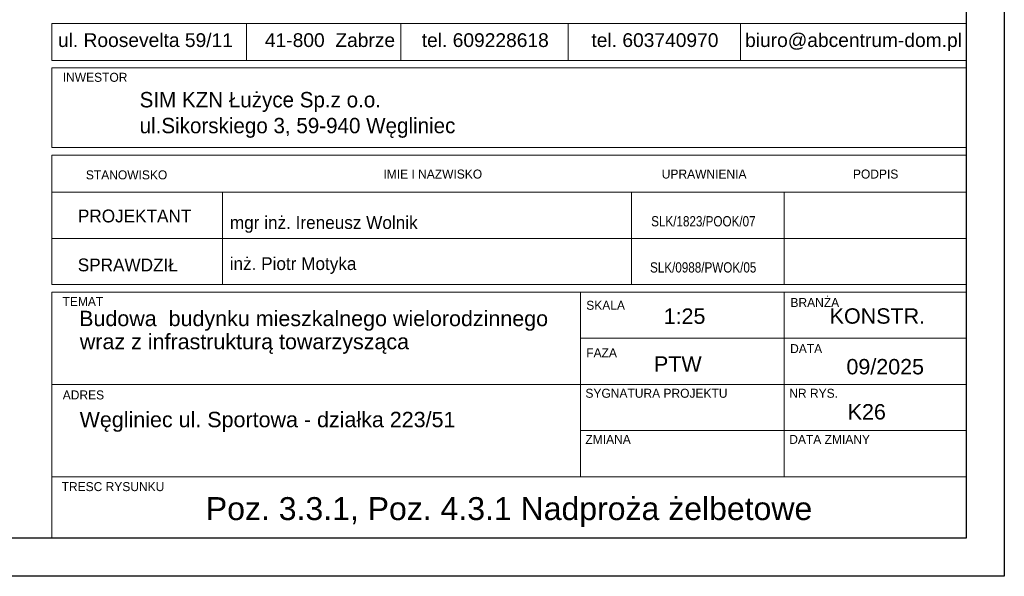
# Model space of a CAD drawing. Header units: millimetres. Extents: x -5773 to -2898, y -9833 to -1081.
# Tile 21 of 53: x -3221 to -2898, y -6855 to -6673. Entities that reach past the tile are written whole.
import ezdxf
from ezdxf.enums import TextEntityAlignment as Align

# ---------------------------------------------------------------- set-up
doc = ezdxf.new("R2010")
doc.units = ezdxf.units.MM
doc.header["$LTSCALE"] = 25
doc.layers.add('$TD_AUDIT_GENERATED_(3680)', color=7, linetype='Continuous', lineweight=18)
doc.layers.add('A-TABELKA', color=7, linetype='Continuous', lineweight=18)
doc.layers.add('BA_ram', color=2, linetype='Continuous')
doc.layers.add('Warstwa 1', color=7, linetype='Continuous')
doc.styles.add('olo-2', font='arial.ttf')
doc.styles.add('olo1', font='ISI-ROMANS_PL.SHX', dxfattribs={"height": 18})
doc.styles.add('SN1', font='arial.ttf', dxfattribs={"height": 1})

msp = doc.modelspace()

# ---------------------------------------------------------------- linework, layer by layer
at = {"layer": '$TD_AUDIT_GENERATED_(3680)', "color": 7}
for p, q in [((-3146.92, -6674.01), (-3146.92, -6686.17)), ((-3096.23, -6674.01), (-3096.23, -6686.17)), ((-3041.39, -6674.01), (-3041.39, -6686.17)), ((-2984.82, -6674.01), (-2984.82, -6686.17)), ((-3210.76, -6688.61), (-2910.76, -6688.61)), ((-3210.76, -6688.61), (-3210.76, -6714.73)), ((-2910.76, -6714.73), (-2910.76, -6688.61)), ((-3210.76, -6714.73), (-2910.76, -6714.73)), ((-3210.76, -6717.25), (-3210.76, -6759.6)), ((-3210.76, -6717.25), (-2910.76, -6717.25)), ((-2910.76, -6759.6), (-2910.76, -6717.25)), ((-3210.76, -6729.35), (-2910.76, -6729.35)), ((-3210.76, -6729.35), (-2910.76, -6729.35)), ((-3154.76, -6729.35), (-3154.76, -6759.6)), ((-2970.48, -6759.6), (-2970.48, -6729.35)), ((-3210.76, -6744.48), (-2910.76, -6744.48)), ((-3210.69, -6744.48), (-2910.76, -6744.48)), ((-3154.76, -6744.48), (-2910.76, -6744.48)), ((-3210.76, -6759.6), (-2910.76, -6759.6)), ((-3210.76, -6759.6), (-2910.76, -6759.6)), ((-3210.76, -6762.13), (-2910.76, -6762.13)), ((-3210.76, -6762.13), (-3210.76, -6842.8)), ((-3037.36, -6822.63), (-3037.36, -6762.13)), ((-2970.48, -6822.63), (-2970.48, -6762.13)), ((-2910.76, -6842.8), (-2910.76, -6762.13)), ((-3037.36, -6777.25), (-2910.76, -6777.25)), ((-3210.76, -6792.38), (-3030.19, -6792.38)), ((-3030.19, -6792.38), (-2910.76, -6792.38)), ((-3037.36, -6807.5), (-2910.76, -6807.5)), ((-3210.76, -6822.63), (-2910.76, -6822.63)), ((-3210.76, -6842.8), (-2910.76, -6842.8))]:
    msp.add_line(p, q, dxfattribs=at)
at = {"layer": '$TD_AUDIT_GENERATED_(3680)', "color": 7, "ltscale": 100}
msp.add_line((-3020.58, -6759.6), (-3020.58, -6729.35), dxfattribs=at)
at = {"layer": '$TD_AUDIT_GENERATED_(3680)', "color": 7}
msp.add_lwpolyline([(-3210.76, -6674.01), (-2910.76, -6674.01), (-2910.76, -6686.17), (-3210.76, -6686.17)], close=True, dxfattribs=at)
at = {"layer": 'BA_ram', "color": 1}
msp.add_lwpolyline([(-3948.26, -6855.3), (-3948.26, -6112.8), (-2898.26, -6112.8), (-2898.26, -6855.3)], close=True, dxfattribs=at)
at = {"layer": 'BA_ram'}
msp.add_lwpolyline([(-3898.26, -6842.8), (-3898.26, -6125.3), (-2910.76, -6125.3), (-2910.76, -6842.8)], close=True, dxfattribs=at)

# ---------------------------------------------------------------- texts
at = {"layer": '$TD_AUDIT_GENERATED_(3680)', "color": 7, "style": 'olo1'}
for s, height, p in [('INWESTOR', 2.946, (-3207.2, -6693.15)), ('STANOWISKO', 2.946, (-3199.61, -6725.14)), ('IMIE I NAZWISKO', 2.9457, (-3101.98, -6724.87)), ('UPRAWNIENIA', 2.9457, (-3010.65, -6724.86)), ('PODPIS', 2.946, (-2947.93, -6724.87)), ('PROJEKTANT', 4.208, (-3202.21, -6739.25)), ('SPRAWDZIŁ', 4.208, (-3202.27, -6755.3)), ('TEMAT', 2.946, (-3207.27, -6766.66)), ('SKALA', 2.946, (-3035.43, -6767.9)), ('BRANŻA', 2.946, (-2968.43, -6767)), ('FAZA', 2.946, (-3035.43, -6783.46)), ('DATA', 2.946, (-2968.54, -6782.11)), ('SYGNATURA PROJEKTU', 2.9457, (-3035.7, -6796.75)), ('NR RYS.', 2.946, (-2968.82, -6796.75)), ('ADRES', 2.946, (-3207.2, -6797.3)), ('ZMIANA', 2.946, (-3035.7, -6811.88)), ('DATA ZMIANY', 2.9457, (-2968.82, -6811.88)), ('TRESC RYSUNKU', 2.9457, (-3207.57, -6827.36))]:
    msp.add_text(s, height=height, dxfattribs=at).set_placement(p)
at = {"layer": 'A-TABELKA', "color": 7, "linetype": 'Continuous'}
for s, height, style, p in [('SIM KZN Łużyce Sp.z o.o.', 5.0497, 'olo1', (-3181.97, -6701.54)), ('ul.Sikorskiego 3, 59-940 Węgliniec', 5.0497, 'olo1', (-3181.97, -6710.02)), ('mgr inż. Ireneusz Wolnik', 4.2081, 'olo1', (-3152.36, -6741.4)), ('inż. Piotr Motyka', 4.2081, 'olo1', (-3152.42, -6754.87)), ('Budowa  budynku mieszkalnego wielorodzinnego', 5.0419, 'olo-2', (-3201.82, -6773.27)), ('wraz z infrastrukturą towarzysząca', 5.0419, 'olo-2', (-3201.59, -6780.84)), ('09/2025', 5.042, 'olo-2', (-2950.06, -6789.08)), ('Węgliniec ul. Sportowa - działka 223/51', 5.0419, 'olo-2', (-3201.66, -6806.41))]:
    msp.add_text(s, height=height, dxfattribs=dict(at, style=style)).set_placement(p)
at = {"layer": 'A-TABELKA', "color": 7, "linetype": 'Continuous', "style": 'olo1', "width": 0.85}
for s, p in [('SLK/1823/POOK/07', (-2997, -6738.81)), ('SLK/0988/PWOK/05', (-2997.06, -6753.94))]:
    msp.add_text(s, height=3.3665, dxfattribs=at).set_placement(p, align=Align.MIDDLE)
at = {"layer": 'A-TABELKA', "color": 7, "linetype": 'Continuous', "style": 'olo-2'}
for s, height, p in [('1:25', 5.042, (-3003.18, -6769.99)), ('KONSTR.', 5.042, (-2939.9, -6769.94)), ('PTW', 5.042, (-3005.38, -6785.69)), ('K26', 5.042, (-2943.39, -6801.36)), ('Poz. 3.3.1, Poz. 4.3.1 Nadproża żelbetowe', 7.5144, (-3060.76, -6834.03))]:
    msp.add_text(s, height=height, dxfattribs=at).set_placement(p, align=Align.MIDDLE)
at = {"layer": 'Warstwa 1', "color": 160, "style": 'SN1'}
msp.add_text('ul. Roosevelta 59/11      41-800  Zabrze     tel. 609228618        tel. 603740970     biuro@abcentrum-dom.pl', height=4.50867, dxfattribs=at).set_placement((-3208.78, -6681.74))

doc.saveas('drawing.dxf')
